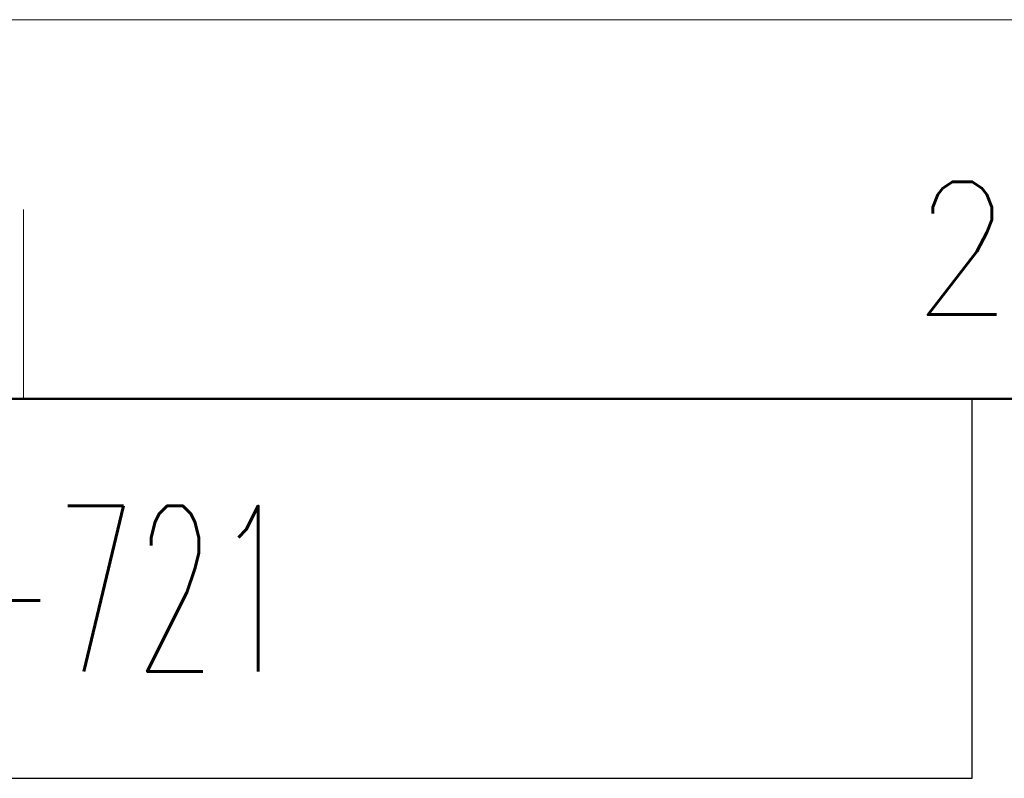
# Model space of a CAD drawing. Header units: millimetres. Extents: x 0 to 594, y 0 to 420.
# Tile 51 of 112: x 85 to 121, y 392 to 420. Entities that reach past the tile are written whole.
import ezdxf

# ---------------------------------------------------------------- set-up
doc = ezdxf.new("R2010")
doc.units = ezdxf.units.MM
doc.header["$LTSCALE"] = 0.257233
doc.layers.add('NoLayerName_001', color=7, linetype='Continuous')
doc.styles.get("Standard").update_dxf_attribs({"font": 'txt', "bigfont": 'extfont2'})

# ---------------------------------------------------------------- blocks, each defined once
blk = doc.blocks.new('JZB_0003')
at = {"layer": 'NoLayerName_001', "color": 3, "lineweight": 13, "insert": (11.99, 2.18), "char_height": 4.36, "attachment_point": 5}
blk.add_mtext('\\A1;\\W0.5593;900-180-721', dxfattribs=at)

msp = doc.modelspace()

# ---------------------------------------------------------------- linework, layer by layer
at = {"layer": 'NoLayerName_001', "color": 7, "linetype": 'Continuous', "lineweight": 13}
msp.add_line((0, 420.0255), (593.9754, 420.0255), dxfattribs=at)
at = {"layer": 'NoLayerName_001', "color": 2, "linetype": 'Continuous', "lineweight": 13}
msp.add_line((84.8536, 412.9543), (84.8536, 405.8832), dxfattribs=at)
at = {"layer": 'NoLayerName_001', "color": 7, "linetype": 'Continuous', "lineweight": 50}
msp.add_line((35.3557, 405.8832), (579.8331, 405.8832), dxfattribs=at)
at = {"layer": 'NoLayerName_001', "color": 7, "linetype": 'Continuous', "lineweight": 25}
for p, q in [((120.2093, 391.7409), (120.2093, 405.8832)), ((35.3557, 391.7409), (120.2093, 391.7409))]:
    msp.add_line(p, q, dxfattribs=at)

# ---------------------------------------------------------------- block references
at = {"layer": 'NoLayerName_001', "xscale": 1.414227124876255, "yscale": 1.414227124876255, "zscale": 1.414227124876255}
msp.add_blockref('JZB_0003', (60.8259, 395.729), dxfattribs=at)

# ---------------------------------------------------------------- texts
at = {"layer": 'NoLayerName_001', "color": 2, "lineweight": 13, "insert": (118.0208, 409.0313), "char_height": 4.949795, "attachment_point": 7}
msp.add_mtext('\\A1;\\W0.8600;2', dxfattribs=at)

doc.saveas('drawing.dxf')
